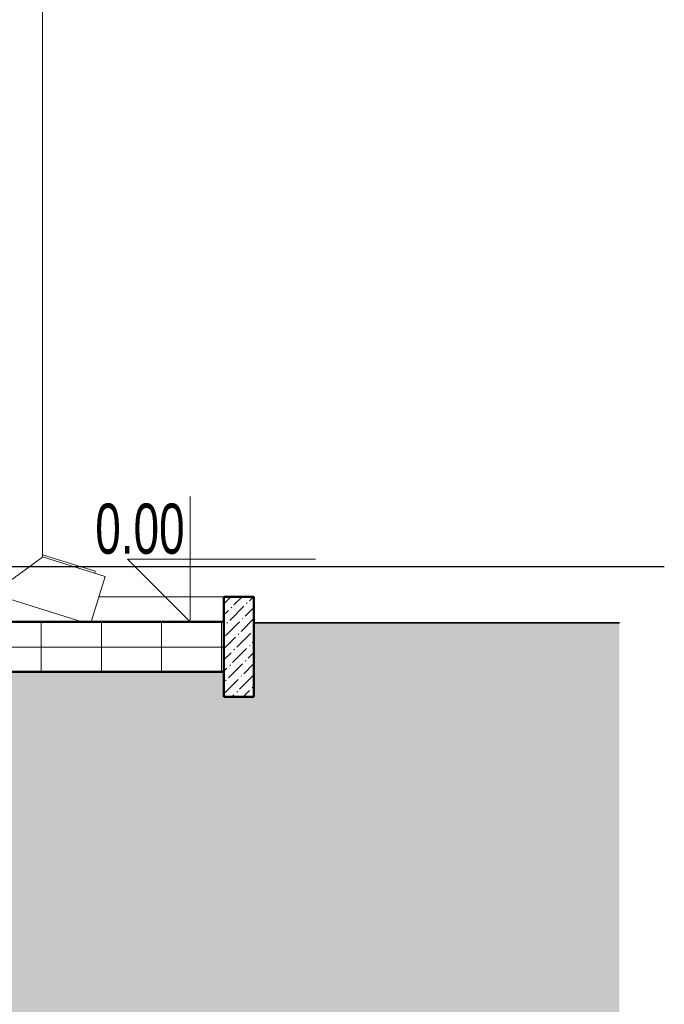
# Model space of a CAD drawing. Header units: millimetres. Extents: x -37728 to 44100, y 631619 to 691915.
# Tile 201 of 256: x 497 to 1785, y 684264 to 686230. Entities that reach past the tile are written whole.
import ezdxf

# ---------------------------------------------------------------- set-up
doc = ezdxf.new("R2010")
doc.units = ezdxf.units.MM
doc.layers.add('_help', color=31, linetype='Continuous', plot=False)
doc.layers.add('_XREF', color=7, linetype='Continuous')
for name, color, linetype, lineweight in [('A-FLOR', 252, 'Continuous', 5), ('A-FLOR-PATT', 252, 'Continuous', 5), ('A-WALL', 252, 'Continuous', 35), ('A-WALL-PATT', 252, 'Continuous', 35), ('C-TOPO', 252, 'Continuous', 5), ('G-ANNO-DIMS', 252, 'Continuous', 5), ('P-PIPE', 252, 'Continuous', 5)]:
    doc.layers.add(name, color=color, linetype=linetype, lineweight=lineweight)
doc.styles.add('Arial Narrow_1', font='ARIALN.TTF', dxfattribs={"width": 0.8, "height": 10})

# ---------------------------------------------------------------- blocks, each defined once
blk = doc.blocks.new('ARu Rura spustowa okrągła ___FK_04_0 - Na ziemię _φ10_-9220802-Przekrój')
at = {"layer": 'P-PIPE', "color": 252}
for p, q in [((66345.06, 12.94), (66345.06, 239.23)), ((66357.55, 9.03), (66345.06, 12.94)), ((66354.72, -0.03), (66357.55, 9.03)), ((66335.06, 5.58), (66352.93, 0))]:
    blk.add_line(p, q, dxfattribs=at)
blk.add_open_spline([(66335.06, 5.58), (66335.06, 5.58), (66335.18, 5.67), (66335.6, 5.98), (66336.08, 6.34), (66336.52, 6.65), (66337.01, 7.02), (66337.56, 7.42), (66338.14, 7.85), (66338.76, 8.31), (66339.41, 8.78), (66339.95, 9.18), (66340.39, 9.5), (66340.82, 9.82), (66341.25, 10.14), (66341.67, 10.44), (66342.08, 10.74), (66342.57, 11.1), (66343.11, 11.5), (66343.61, 11.87), (66344.04, 12.18), (66344.53, 12.54), (66344.95, 12.85), (66345.06, 12.93), (66345.06, 12.94)], degree=3, knots=[0, 0, 0, 0, 0.083333, 0.166667, 0.208333, 0.25, 0.291667, 0.333333, 0.375, 0.416667, 0.458333, 0.5, 0.520833, 0.541667, 0.583333, 0.604167, 0.625, 0.666667, 0.708333, 0.75, 0.791667, 0.833333, 0.916667, 1, 1, 1, 1], dxfattribs=at)
blk = doc.blocks.new('ARu Rura spustowa okrągła ___FK_04_0 - Na ziemię _φ10_-9220853-Przekrój')
at = {"layer": 'P-PIPE', "color": 252}
for p, q in [((66355.55, 10.08), (66345.06, 13.36)), ((66355.45, 9.73), (66355.55, 10.08))]:
    blk.add_line(p, q, dxfattribs=at)
blk = doc.blocks.new('Rzędne punktów - Znacznik rzędnej-817464-Przekrój')
at = {"layer": 'G-ANNO-DIMS', "color": 252}
for p, q in [((66045.74, 341.5), (66045.74, 366.5)), ((66033.24, 354), (66045.74, 341.5)), ((66033.24, 354), (66070.74, 354))]:
    blk.add_line(p, q, dxfattribs=at)
blk = doc.blocks.new('A$C4e31ac75')
at = {"layer": 'A-FLOR-PATT', "lineweight": 5}
h = blk.add_hatch(dxfattribs=at)
h.set_pattern_fill('FP_16', color=256, style=0, pattern_type=2)
h.set_pattern_definition([(0, (-605.951, 3277.659), (0, 12), []), (90, (-605.951, 3277.659), (-12, 7e-16), [])])
h.paths.add_polyline_path([(-279.92, 2964.66), (-231.75, 2964.66), (-231.75, 2974.66), (-280.95, 2974.66), (-280.95, 2964.66)])
h.paths.add_polyline_path([(-1138.15, 2964.66), (-1105.5, 2964.66), (-1105.5, 2974.66), (-1155.5, 2974.66), (-1155.5, 2964.66)])
at = {"layer": 'A-WALL-PATT', "lineweight": 5}
h = blk.add_hatch(dxfattribs=at)
h.set_pattern_fill('FP_13', color=256, style=0, pattern_type=2)
h.set_pattern_definition([(45, (-605.9514, 3277.6592), (0.841457, 3.087228), [3.969, -0.79375, 0.16764, -0.62611])])
h.paths.add_polyline_path([(-231.75, 2959.66), (-225.75, 2959.66), (-225.75, 2979.66), (-231.75, 2979.66)])
at = {"layer": 'C-TOPO'}
blk.add_hatch(color=256, dxfattribs=at).paths.add_polyline_path([(-661.35, 2852.81), (-152.77, 2852.81), (-152.77, 2974.42), (-225.75, 2974.42), (-225.75, 2959.66), (-231.75, 2959.66), (-231.75, 2964.66), (-280.95, 2964.66), (-280.95, 2974.42), (-282.95, 2974.42), (-282.95, 2904.66), (-278.75, 2904.66), (-278.75, 2864.66), (-328.75, 2864.66), (-328.75, 2904.66), (-315.75, 2904.66), (-315.75, 2914.66), (-1070.15, 2914.66), (-1070.15, 2904.66), (-1061.55, 2904.66), (-1061.55, 2864.66), (-1111.55, 2864.66), (-1111.55, 2904.66), (-1102.95, 2904.66), (-1102.95, 2974.43), (-1105.5, 2974.43), (-1105.5, 2964.66), (-1155.5, 2964.66), (-1155.5, 2959.66), (-1161.5, 2959.66), (-1161.5, 2974.43), (-1169.93, 2974.43), (-1169.93, 2852.81), (-788.5, 2852.81)])
at = {"layer": 'A-FLOR', "lineweight": 50}
for p, q in [((-231.75, 2974.66), (-280.95, 2974.66)), ((-280.95, 2964.66), (-231.75, 2964.66))]:
    blk.add_line(p, q, dxfattribs=at)
at = {"layer": 'A-WALL', "lineweight": 5}
blk.add_line((-231.75, 2979.66), (-256.72, 2979.66), dxfattribs=at)
at = {"layer": 'A-WALL', "lineweight": 50}
for p, q in [((-225.75, 2979.66), (-231.75, 2979.66)), ((-231.75, 2979.66), (-231.75, 2959.66)), ((-225.75, 2959.66), (-225.75, 2979.66)), ((-231.75, 2959.66), (-225.75, 2959.66))]:
    blk.add_line(p, q, dxfattribs=at)
at = {"layer": 'C-TOPO', "lineweight": 35}
blk.add_line((-152.77, 2974.42), (-225.75, 2974.42), dxfattribs=at)
at = {"layer": 'C-TOPO'}
blk.add_line((-225.75, 2974.42), (-152.77, 2974.42), dxfattribs=at)
at = {"layer": 'G-ANNO-DIMS'}
blk.add_blockref('Rzędne punktów - Znacznik rzędnej-817464-Przekrój', (-66284.22, 2633.16), dxfattribs=at)
at = {"layer": 'P-PIPE'}
for name in ['ARu Rura spustowa okrągła ___FK_04_0 - Na ziemię _φ10_-9220853-Przekrój', 'ARu Rura spustowa okrągła ___FK_04_0 - Na ziemię _φ10_-9220802-Przekrój']:
    blk.add_blockref(name, (-66613.01, 2974.66), dxfattribs=at)
at = {"layer": 'G-ANNO-DIMS', "insert": (-257.44, 2998.25), "char_height": 10, "width": 21.4907, "attachment_point": 1, "line_spacing_factor": 0.974696, "style": 'Arial Narrow_1'}
blk.add_mtext('0.00', dxfattribs=at)

msp = doc.modelspace()

# ---------------------------------------------------------------- block references
at = {"layer": '_XREF', "xscale": 10, "yscale": 10, "zscale": 10}
msp.add_blockref('A$C4e31ac75', (3222.8, 655281.1), dxfattribs=at)

# ---------------------------------------------------------------- next in the draw order: linework, layer by layer
at = {"layer": '_help'}
msp.add_lwpolyline([(1784.9, 685137.7), (217.8, 685137.7), (217.8, 683345.7)], dxfattribs=at)

doc.saveas('drawing.dxf')
